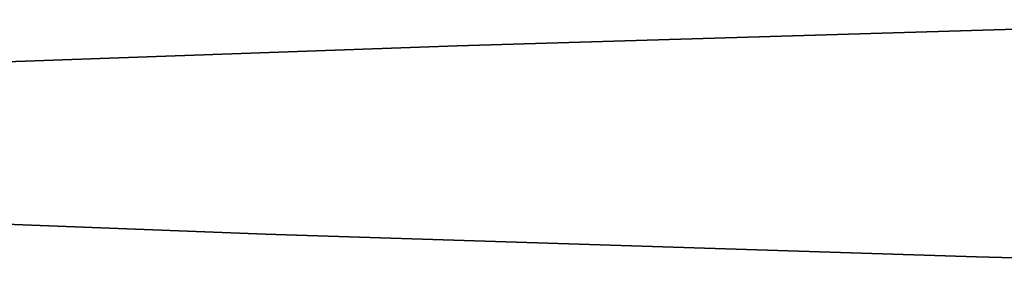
# Model space of a CAD drawing. Header units: millimetres. Extents: x 132157 to 155303, y 33763 to 45643.
# Tile 218 of 256: x 133031.264 to 133031.76, y 42945.191 to 42945.323. Entities that reach past the tile are written whole.
import ezdxf

# ---------------------------------------------------------------- set-up
doc = ezdxf.new("R2010")
doc.units = ezdxf.units.MM
doc.header["$LTSCALE"] = 20
doc.layers.add('RÁM', color=4, linetype='Continuous', lineweight=35)

msp = doc.modelspace()

# ---------------------------------------------------------------- linework, layer by layer
at = {"layer": 'RÁM', "ltscale": 0.5}
for p, q in [((133031.92506, 42945.32272), (133031.48425, 42945.30954)), ((133031.48425, 42945.30954), (133031.24644, 42945.30115)), ((133031.38767, 42945.21482), (133031.19762, 42945.22198)), ((133031.74602, 42945.20334), (133031.38767, 42945.21482)), ((133032.19496, 42945.19102), (133031.74602, 42945.20334))]:
    msp.add_line(p, q, dxfattribs=at)

doc.saveas('drawing.dxf')
